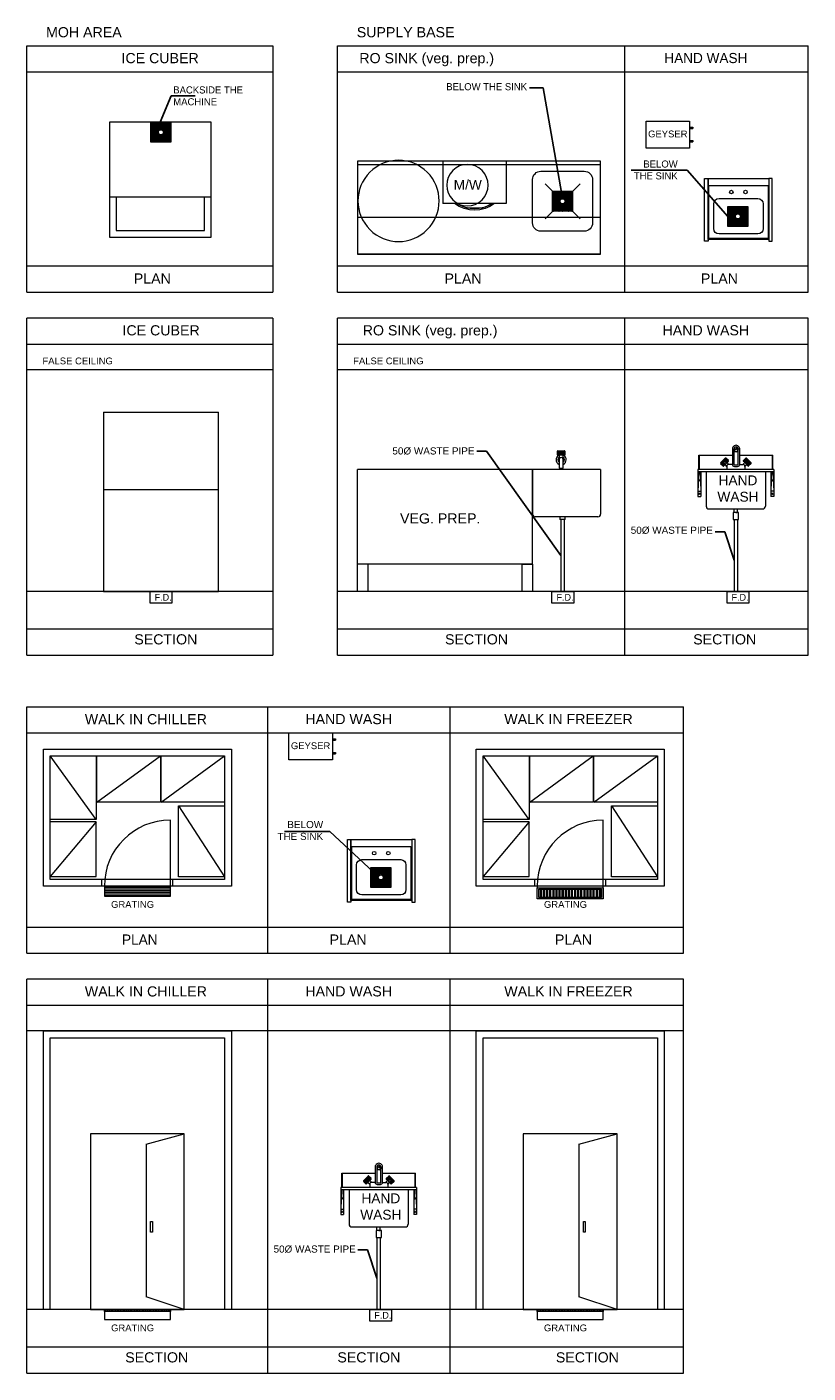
# Model space of a CAD drawing. Header units: millimetres. Extents: x -115221 to 194496, y -122556 to 375476.
# Tile 165 of 169: x 120042 to 122016, y 88868 to 92266. Entities that reach past the tile are written whole.
import ezdxf

# ---------------------------------------------------------------- set-up
doc = ezdxf.new("R2010")
doc.units = ezdxf.units.MM
doc.set_wipeout_variables(frame=1)
for name, color, linetype, lineweight in [('75mm', 190, 'Continuous', 0), ('DRAINAGE TEXT', 6, 'Continuous', 0), ('Equip Veg', 94, 'Continuous', 0), ('Equipment', 136, 'Continuous', 0), ('HEATER', 7, 'Continuous', 0), ('PLU-GRATING', 6, 'Continuous', 13), ('PLUMBING TEXT', 7, 'Continuous', 0), ('SS FRAME ( 560mm X 200mm)', 22, 'Continuous', 0), ('SS GRATING SET', 22, 'Continuous', 0)]:
    doc.layers.add(name, color=color, linetype=linetype, lineweight=lineweight)
doc.layers.add('DIM', color=252, linetype='Continuous')
doc.styles.get("Standard").update_dxf_attribs({"font": 'arial.ttf'})
doc.dimstyles.new('PLUMBING', dxfattribs={"dimtxt": 5, "dimasz": 3, "dimexe": 0, "dimexo": 0, "dimgap": 0, "dimtad": 0, "dimtoh": 1, "dimdec": 0, "dimzin": 0, "dimdsep": 46, "dimlunit": 4, "dimtxsty": 'Standard', "dimcen": 0.09375, "dimdle": 2, "dimclrd": 1, "dimclre": 1, "dimclrt": 5, "dimadec": 0, "dimazin": 0, "dimtfac": 1, "dimtdec": 0, "dimtix": 1, "dimtmove": 2, "dimatfit": 0, "dimfxl": 10, "dimtfill": 1, "dimtolj": 1, "dimtzin": 0, "dimlwd": -1, "dimlwe": -1, "dimarcsym": 1})

# ---------------------------------------------------------------- blocks, each defined once
blk = doc.blocks.new('GRATING 200x200')
at = {"color": 1}
blk.add_wipeout([(-4, -4), (-4, 4), (4, 4), (4, -4)], dxfattribs=at).dxf.layer = 'PLU-GRATING'
at = {"layer": 'PLU-GRATING'}
h = blk.add_hatch(dxfattribs=at)
h.set_pattern_fill('HONEY', color=1, scale=2, angle=90, style=0)
h.set_pattern_definition([(90, (7259.3327, -90712.28934), (-0.21650635, 0.375), [0.25, -0.5]), (210, (7259.3327, -90712.28934), (-0.2165063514, -0.3749999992), [0.25, -0.5]), (150, (7259.3327, -90712.28934), (-0.4330127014, 8e-10), [-0.5, 0.25])])
h.paths.add_polyline_path([(-4, -4), (-4, 4), (4, 4), (4, -4)])
edge = h.paths.add_edge_path(flags=16)
edge.add_arc((0, 0), 1, 90, 450)
at = {"layer": 'PLU-GRATING', "color": 1}
blk.add_lwpolyline([(-4, -4), (-4, 4), (4, 4), (4, -4)], close=True, dxfattribs=at)
at = {"layer": 'PLU-GRATING', "color": 252}
blk.add_circle((0, 0), 1, dxfattribs=at)
at = {"layer": 'SS FRAME ( 560mm X 200mm)', "lineweight": 13, "ltscale": 50, "const_width": 0.07}
blk.add_lwpolyline([(-4, 4), (4, 4), (4, -4), (-4, -4)], close=True, dxfattribs=at)
blk = doc.blocks.new('N-050')
at = {"layer": 'Equipment'}
for points in [[(-8.625, 0), (8.625, 0), (8.625, -17.25), (-8.625, -17.25)], [(-8.375, -2), (8.375, -2), (8.375, -17), (-8.375, -17)]]:
    blk.add_lwpolyline(points, close=True, dxfattribs=at)
blk.add_lwpolyline([(-7, -14.175), (-7, -7.175, -0.41421356), (-5.5, -5.675), (5.5, -5.675, -0.41421356), (7, -7.175), (7, -14.175, -0.41421356), (5.5, -15.675), (-5.5, -15.675, -0.41421356)], format="xyb", close=True, dxfattribs=at)
for centre, radius in [((-2, -3.8375), 0.5), ((2, -3.8375), 0.5), ((0, -10.675), 1), ((0, -10.675), 0.75)]:
    blk.add_circle(centre, radius, dxfattribs=at)
blk = doc.blocks.new('A$C484E5579')
at = {"layer": 'Equipment'}
for p, q in [((7.1, 80.7), (7.1, 60.2)), ((8.6, 80.7), (8.6, 59.8)), ((10.6, 80.7), (10.6, 59.8)), ((12.4, 80.7), (12.4, 59.8)), ((16.8, 80.7), (16.8, 59.8)), ((21.9, 80.7), (21.9, 59.8)), ((27.2, 80.7), (27.2, 59.8)), ((32.1, 80.7), (32.1, 59.8)), ((34.7, 80.7), (34.7, 59.8)), ((36.5, 80.7), (36.5, 59.8)), ((37.9, 80.7), (37.9, 59.8)), ((39.2, 80.7), (39.2, 59.8))]:
    blk.add_line(p, q, dxfattribs=at)
for points in [[(6.2, 61.9), (6.2, 78.6)], [(8.3, 80.7), (39, 80.7)], [(41.1, 78.6), (41.1, 61.9)], [(39, 59.8), (8.3, 59.8)]]:
    blk.add_lwpolyline(points, dxfattribs=at)
blk.add_lwpolyline([(14.2, 59.8), (14.2, 2, 0.414214), (16.2, 0), (31.2, 0, 0.414214), (33.2, 2), (33.2, 59.8)], format="xyb", dxfattribs=at)
for centre, radius, start, end in [((8.5, 78.5), 2.23, 86.2446, 177.39556), ((38.9, 78.5), 2.23, 2.60444, 93.7554), ((23.7, 39.1), 23.7, 119.05206, 246.32758), ((8.5, 62), 2.23, 182.60444, 273.7554), ((23.7, 39.1), 15, 129.29648, 230.70352), ((23.7, 39.1), 9.5, 359.99872, 180.00128), ((23.7, 39.1), 23.7, 293.67242, 60.94794), ((23.7, 39.1), 15, 309.29648, 50.70352), ((38.9, 62), 2.23, 266.2446, 357.39556)]:
    blk.add_arc(centre, radius, start, end, dxfattribs=at)
blk = doc.blocks.new('*U186')
blk.add_wipeout([(0, 8), (47.93, 8), (47.93, 0), (0, 0)])
at = {"layer": 'SS GRATING SET', "lineweight": 13, "ltscale": 50}
h = blk.add_hatch(dxfattribs=at)
h.set_pattern_fill('ANSI32', color=4, scale=6, angle=45)
h.set_pattern_definition([(90, (1.1833, 4), (-2.25, 0), []), (90, (1.9333, 4.75), (-2.25, 0), [])])
h.paths.add_polyline_path([(1.18, 0.93), (1.18, 7.07), (46.75, 7.07), (46.75, 0.93)])
for points in [[(0, 0), (0, 8), (47.93, 8), (47.93, 0)], [(1.18, 0.93), (1.18, 7.07), (46.75, 7.07), (46.75, 0.93)]]:
    blk.add_lwpolyline(points, close=True, dxfattribs=at)

msp = doc.modelspace()

# ---------------------------------------------------------------- hatches: boundary and pattern name
at = {"layer": 'Equipment'}
h = msp.add_hatch(dxfattribs=at)
h.set_pattern_fill('_USER', color=0, scale=4.274195, angle=1619.9866, style=0, pattern_type=0)
h.set_pattern_definition([(359.9998, (120237.6257, 90004.9264), (2e-05, 4.274195), [])])
h.paths.add_polyline_path([(120237.6, 90071.3), (120404.3, 90071.3), (120404.3, 90097), (120237.6, 90097)])

# ---------------------------------------------------------------- linework, layer by layer
at = {"layer": '75mm'}
for points in [[(121390.6, 91022.2), (121390.6, 90840.9)], [(121399.2, 91022.2), (121399.2, 90840.9)], [(121828.5, 91022.6), (121828.5, 90840.9)], [(121837, 91022.6), (121837, 90840.9)]]:
    msp.add_lwpolyline(points, dxfattribs=at)
at = {"layer": 'DRAINAGE TEXT', "color": 7}
for p, q in [((120663.5, 91400.1), (120041.9, 91400.1)), ((122015.5, 91400.1), (120826.9, 91400.1)), ((121700.7, 89731.3), (120041.9, 89731.3))]:
    msp.add_line(p, q, dxfattribs=at)
at = {"layer": 'Equip Veg', "color": 8}
for p, q in [((121491.4, 91785.9), (121491.4, 91927.5)), ((121491.4, 91692.1), (120876.9, 91692.1))]:
    msp.add_line(p, q, dxfattribs=at)
at = {"layer": 'Equip Veg', "color": 8, "extrusion": (0, 0, -1)}
for centre, major_axis, start_param, end_param in [((121395.2, 91825.9), (-4.52, 4.52), 4.712396, 10.995581), ((121391.4, 91825.9), (0.67, 0.67), 3.141599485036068, 9.424784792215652), ((121393.3, 91829.1), (0.67, 0.67), 0.000007, 6.283192), ((121393.3, 91822.6), (-0.67, 0.67), 4.712396, 10.995581), ((121395.2, 91825.9), (-0.67, 0.67), 4.712396, 10.995581), ((121397.1, 91829.1), (0.67, 0.67), 0.000007, 6.283192), ((121397.1, 91822.6), (-0.67, 0.67), 4.712396, 10.995581), ((121398.9, 91825.9), (0.67, 0.67), 0.000007, 6.283192)]:
    msp.add_ellipse(centre, major_axis=major_axis, ratio=1, start_param=start_param, end_param=end_param, dxfattribs=at)
at = {"layer": 'Equipment'}
for p, q in [((120041.9, 91596.4), (120041.9, 92218.2)), ((120041.9, 92218.2), (120663.5, 92218.2)), ((120663.5, 92218.2), (120663.5, 91596.4)), ((120826.9, 91596.4), (120826.9, 92218.2)), ((120826.9, 92218.2), (122015.5, 92218.2)), ((121552.6, 91596.4), (121552.6, 92218.2)), ((122015.5, 91596.4), (122015.5, 92218.2)), ((120041.9, 92152.8), (120663.5, 92152.8)), ((120826.9, 92152.8), (122015.5, 92152.8)), ((121491.4, 91927.5), (120876.9, 91927.5)), ((120876.9, 91927.5), (120876.9, 91692.1)), ((121093, 91927.5), (121093, 91820.2)), ((121253.1, 91927.5, 7.8), (121093, 91927.5)), ((121253.1, 91927.5), (121253.1, 91820.2)), ((121491.4, 91692.1), (121491.4, 91927.5)), ((120876.9, 91919), (121491.4, 91919)), ((121340.5, 91901.6), (121449.9, 91901.6)), ((121319.4, 91771.2), (121319.4, 91880.6)), ((121350.9, 91870.2), (121384.8, 91836.3)), ((121439.5, 91870.2), (121405.6, 91836.3)), ((121470.9, 91880.6), (121470.9, 91771.2)), ((121253.1, 91820.2, 7.8), (121093, 91820.2)), ((121151.3, 91809.7), (121194.9, 91809.7)), ((121350.9, 91781.5), (121384.8, 91815.5)), ((121439.5, 91781.5), (121405.6, 91815.5)), ((120876.9, 91785.9), (121491.4, 91785.9)), ((121449.9, 91750.1), (121340.5, 91750.1)), ((120876.9, 91692.1), (121491.4, 91692.1)), ((120663.5, 91661.8), (120041.9, 91661.8)), ((122015.5, 91661.8), (120826.9, 91661.8)), ((120041.9, 91596.4), (120663.5, 91596.4)), ((120826.9, 91596.4), (122015.5, 91596.4)), ((120041.9, 90680.2), (120041.9, 91530.9)), ((120663.5, 91530.9), (120041.9, 91530.9)), ((120663.5, 91530.9), (120663.5, 90680.2)), ((120826.9, 90680.2), (120826.9, 91530.9)), ((122015.5, 91530.9), (120826.9, 91530.9)), ((121552.6, 90680.2), (121552.6, 91530.9)), ((122015.5, 90680.2), (122015.5, 91530.9)), ((120041.9, 91465.5), (120663.5, 91465.5)), ((120826.9, 91465.5), (122015.5, 91465.5)), ((121805.9, 91177.4), (121814, 91169.4)), ((121806.5, 91178), (121814.4, 91170.2)), ((121859.6, 91178), (121851.7, 91170.2)), ((121860.2, 91177.4), (121852.1, 91169.4)), ((121491.4, 91148.7), (120876.9, 91148.7)), ((121319.4, 91148.7), (121319.4, 91035.7)), ((121491.4, 91148.7), (121491.4, 91035.7)), ((121928.7, 91148.7), (121737, 91148.7)), ((121737, 91148.7), (121737, 91080.6)), ((121737, 91143.5), (121928.7, 91143.5)), ((121739.3, 91143.5), (121737, 91093.8)), ((121743, 91143.5), (121744.2, 91093.8)), ((121744.2, 91143.5), (121744.2, 91080.6)), ((121758.1, 91143.5), (121758.1, 91056.2)), ((121794.3, 91165.6), (121802.4, 91157.6)), ((121794.8, 91166.1), (121802.9, 91158.1)), ((121795.3, 91166.6), (121803.4, 91158.7)), ((121796, 91167.3), (121804.1, 91159.4)), ((121797, 91168.3), (121805.1, 91160.4)), ((121798.8, 91170.2), (121806.9, 91162.3)), ((121800.9, 91172.3), (121809, 91164.3)), ((121802.8, 91174.2), (121810.9, 91166.3)), ((121804.5, 91176), (121812.6, 91168)), ((121805.2, 91176.6), (121813.3, 91168.7)), ((121861, 91176.6), (121852.9, 91168.7)), ((121861.7, 91176), (121853.6, 91168)), ((121863.3, 91174.2), (121855.2, 91166.3)), ((121865.3, 91172.3), (121857.2, 91164.3)), ((121867.3, 91170.2), (121859.2, 91162.3)), ((121869.2, 91168.3), (121861.1, 91160.4)), ((121870.1, 91167.3), (121862.1, 91159.4)), ((121870.8, 91166.6), (121862.7, 91158.7)), ((121871.4, 91166.1), (121863.3, 91158.1)), ((121871.9, 91165.6), (121863.8, 91157.6)), ((121907.7, 91143.5), (121907.7, 91056.2)), ((121922.8, 91143.5), (121921.6, 91093.8)), ((121921.6, 91143.5), (121921.6, 91080.6)), ((121926.5, 91143.5), (121928.7, 91093.8)), ((121928.7, 91148.7), (121928.7, 91080.6)), ((121765, 91049.2), (121900.7, 91049.2)), ((121828.5, 91039.9), (121828.5, 91049.2)), ((121837, 91039.9), (121837, 91049.2)), ((121484.7, 91029.3), (121326, 91029.3)), ((121401.8, 91022.2), (121388.6, 91022.2)), ((121826.2, 91039.9), (121826.2, 91022.6)), ((121839.9, 91039.9), (121826.2, 91039.9)), ((121826.2, 91022.6), (121839.9, 91022.6)), ((121833.1, 91039.9), (121836.4, 91039.9)), ((121839.9, 91022.6), (121839.9, 91039.9)), ((121319.4, 90909.9), (120876.9, 90909.9)), ((120663.5, 90745.6), (120041.9, 90745.6)), ((122015.5, 90745.6), (120826.9, 90745.6)), ((120041.9, 90680.2), (120663.5, 90680.2)), ((120826.9, 90680.2), (122015.5, 90680.2)), ((120041.9, 90549.4), (121700.7, 90549.4)), ((120041.9, 89927.5), (120041.9, 90549.4)), ((120650.2, 89927.5), (120650.2, 90549.4)), ((121111.6, 89927.5), (121111.6, 90549.4)), ((121700.7, 89927.5), (121700.7, 90549.4)), ((120041.9, 90484), (121700.7, 90484)), ((120216.8, 90265), (120100.6, 90425.5)), ((120218.7, 90309.3), (120379.2, 90425.5)), ((120380.9, 90309.3), (120541.4, 90425.5)), ((121310.5, 90265), (121194.3, 90425.5)), ((121312.4, 90309.3), (121472.9, 90425.5)), ((121474.6, 90309.3), (121635.1, 90425.5)), ((120425.2, 90299.3), (120541.4, 90120.2)), ((121518.9, 90299.3), (121635.1, 90120.2)), ((120404.3, 90097), (120404.3, 90263.6)), ((121498, 90097), (121498, 90263.6)), ((120216.8, 90258.9), (120100.6, 90121.4)), ((121310.5, 90258.9), (121194.3, 90121.4)), ((120231.4, 90097), (120231.4, 90114.1)), ((120410.5, 90097), (120410.5, 90114.1)), ((121325.1, 90097), (121325.1, 90114.1)), ((121504.2, 90097), (121504.2, 90114.1)), ((121700.7, 89992.9), (120041.9, 89992.9)), ((120041.9, 89927.5), (121700.7, 89927.5)), ((121700.7, 89862.1), (120041.9, 89862.1)), ((120041.9, 88867.7), (120041.9, 89862.1)), ((120650.2, 88867.7), (120650.2, 89862.1)), ((121111.6, 88867.7), (121111.6, 89862.1)), ((121700.7, 88867.7), (121700.7, 89862.1)), ((120041.9, 89796.7), (121700.7, 89796.7)), ((120342.9, 89445.8), (120439.6, 89471.5)), ((120342.9, 89445.8), (120342.9, 89060)), ((121436.6, 89445.8), (121533.3, 89471.5)), ((121436.6, 89445.8), (121436.6, 89060)), ((120891.9, 89353.1), (120900, 89345.1)), ((120892.4, 89353.5), (120900.5, 89345.6)), ((120892.9, 89354.1), (120901, 89346.1)), ((120893.6, 89354.8), (120901.7, 89346.8)), ((120894.6, 89355.8), (120902.7, 89347.8)), ((120896.5, 89357.7), (120904.6, 89349.7)), ((120898.5, 89359.7), (120906.6, 89351.8)), ((120900.4, 89361.7), (120908.5, 89353.7)), ((120902.1, 89363.4), (120910.2, 89355.4)), ((120902.8, 89364.1), (120910.9, 89356.1)), ((120903.5, 89364.9), (120911.6, 89356.9)), ((120904.1, 89365.5), (120912, 89357.7)), ((120957.3, 89365.5), (120949.4, 89357.7)), ((120957.9, 89364.9), (120949.8, 89356.9)), ((120958.6, 89364.1), (120950.5, 89356.1)), ((120959.3, 89363.4), (120951.2, 89355.4)), ((120961, 89361.7), (120952.9, 89353.7)), ((120962.9, 89359.7), (120954.8, 89351.8)), ((120964.9, 89357.7), (120956.8, 89349.7)), ((120966.8, 89355.8), (120958.7, 89347.8)), ((120967.8, 89354.8), (120959.7, 89346.8)), ((120968.5, 89354.1), (120960.4, 89346.1)), ((120969, 89353.5), (120960.9, 89345.6)), ((120969.5, 89353.1), (120961.4, 89345.1)), ((120834.7, 89336.1), (120834.7, 89268)), ((121026.3, 89336.1), (120834.7, 89336.1)), ((120834.7, 89331), (121026.3, 89331)), ((120836.9, 89331), (120834.7, 89281.3)), ((120840.6, 89331), (120841.8, 89281.3)), ((120841.8, 89331), (120841.8, 89268)), ((120855.7, 89331), (120855.7, 89243.6)), ((121005.3, 89331), (121005.3, 89243.6)), ((121020.4, 89331), (121019.2, 89281.3)), ((121019.2, 89331), (121019.2, 89268)), ((121024.1, 89331), (121026.3, 89281.3)), ((121026.3, 89336.1), (121026.3, 89268)), ((120862.7, 89236.7), (120998.3, 89236.7)), ((120923.9, 89227.4), (120923.9, 89210)), ((120937.5, 89227.4), (120923.9, 89227.4)), ((120923.9, 89210), (120937.5, 89210)), ((120926.1, 89227.3), (120926.1, 89236.7)), ((120930.7, 89227.4), (120934, 89227.3)), ((120934.7, 89227.3), (120934.7, 89236.7)), ((120937.5, 89210), (120937.5, 89227.4)), ((120439.6, 89028.4), (120342.9, 89060)), ((121533.3, 89028.4), (121436.6, 89060)), ((121700.7, 89028.4), (120041.9, 89028.4)), ((121700.7, 88933.1), (120041.9, 88933.1)), ((120041.9, 88867.7), (121700.7, 88867.7))]:
    msp.add_line(p, q, dxfattribs=at)
at = {"layer": 'Equipment', "ltscale": 20}
for p, q in [((120507.3, 91836), (120250.8, 91836)), ((120525.8, 90840.9), (120525.8, 91293.1))]:
    msp.add_line(p, q, dxfattribs=at)
at = {"layer": 'Equipment', "ltscale": 35}
msp.add_line((121319.4, 90909.9), (121319.4, 91148.7), dxfattribs=at)
at = {"layer": 'Equipment', "color": 4}
for p, q in [((120663.5, 90840.9), (120041.9, 90840.9)), ((122015.5, 90840.9), (120826.9, 90840.9))]:
    msp.add_line(p, q, dxfattribs=at)
at = {"layer": 'Equipment', "color": 0}
for p, q in [((120241.6, 89028.4), (120241.6, 89022.8)), ((120245.6, 89028.4), (120245.6, 89022.8)), ((120249.6, 89028.4), (120249.6, 89022.8)), ((120253.6, 89028.4), (120253.6, 89022.8)), ((120257.6, 89028.4), (120257.6, 89022.8)), ((120261.6, 89028.4), (120261.6, 89022.8)), ((120265.6, 89028.4), (120265.6, 89022.8)), ((120269.6, 89028.4), (120269.6, 89022.8)), ((120273.6, 89028.4), (120273.6, 89022.8)), ((120277.6, 89028.4), (120277.6, 89022.8)), ((120281.6, 89028.4), (120281.6, 89022.8)), ((120285.6, 89028.4), (120285.6, 89022.8)), ((120289.6, 89028.4), (120289.6, 89022.8)), ((120293.6, 89028.4), (120293.6, 89022.8)), ((120297.6, 89028.4), (120297.6, 89022.8)), ((120301.6, 89028.4), (120301.6, 89022.8)), ((120305.6, 89028.4), (120305.6, 89022.8)), ((120309.6, 89028.4), (120309.6, 89022.8)), ((120313.6, 89028.4), (120313.6, 89022.8)), ((120317.6, 89028.4), (120317.6, 89022.8)), ((120321.6, 89028.4), (120321.6, 89022.8)), ((120325.6, 89028.4), (120325.6, 89022.8)), ((120329.6, 89028.4), (120329.6, 89022.8)), ((120333.6, 89028.4), (120333.6, 89022.8)), ((120337.6, 89028.4), (120337.6, 89022.8)), ((120341.7, 89028.4), (120341.7, 89022.8)), ((120345.7, 89028.4), (120345.7, 89022.8)), ((120349.7, 89028.4), (120349.7, 89022.8)), ((120353.7, 89028.4), (120353.7, 89022.8)), ((120357.7, 89028.4), (120357.7, 89022.8)), ((120361.7, 89028.4), (120361.7, 89022.8)), ((120365.7, 89028.4), (120365.7, 89022.8)), ((120369.7, 89028.4), (120369.7, 89022.8)), ((120373.7, 89028.4), (120373.7, 89022.8)), ((120377.7, 89028.4), (120377.7, 89022.8)), ((120381.7, 89028.4), (120381.7, 89022.8)), ((120385.7, 89028.4), (120385.7, 89022.8)), ((120389.7, 89028.4), (120389.7, 89022.8)), ((120393.7, 89028.4), (120393.7, 89022.8)), ((120397.7, 89028.4), (120397.7, 89022.8)), ((120401.7, 89028.4), (120401.7, 89022.8)), ((121335.3, 89028.4), (121335.3, 89022.8)), ((121339.3, 89028.4), (121339.3, 89022.8)), ((121343.3, 89028.4), (121343.3, 89022.8)), ((121347.3, 89028.4), (121347.3, 89022.8)), ((121351.3, 89028.4), (121351.3, 89022.8)), ((121355.3, 89028.4), (121355.3, 89022.8)), ((121359.3, 89028.4), (121359.3, 89022.8)), ((121363.3, 89028.4), (121363.3, 89022.8)), ((121367.3, 89028.4), (121367.3, 89022.8)), ((121371.3, 89028.4), (121371.3, 89022.8)), ((121375.3, 89028.4), (121375.3, 89022.8)), ((121379.3, 89028.4), (121379.3, 89022.8)), ((121383.3, 89028.4), (121383.3, 89022.8)), ((121387.3, 89028.4), (121387.3, 89022.8)), ((121391.3, 89028.4), (121391.3, 89022.8)), ((121395.3, 89028.4), (121395.3, 89022.8)), ((121399.3, 89028.4), (121399.3, 89022.8)), ((121403.3, 89028.4), (121403.3, 89022.8)), ((121407.3, 89028.4), (121407.3, 89022.8)), ((121411.3, 89028.4), (121411.3, 89022.8)), ((121415.3, 89028.4), (121415.3, 89022.8)), ((121419.3, 89028.4), (121419.3, 89022.8)), ((121423.3, 89028.4), (121423.3, 89022.8)), ((121427.3, 89028.4), (121427.3, 89022.8)), ((121431.3, 89028.4), (121431.3, 89022.8)), ((121435.4, 89028.4), (121435.4, 89022.8)), ((121439.4, 89028.4), (121439.4, 89022.8)), ((121443.4, 89028.4), (121443.4, 89022.8)), ((121447.4, 89028.4), (121447.4, 89022.8)), ((121451.4, 89028.4), (121451.4, 89022.8)), ((121455.4, 89028.4), (121455.4, 89022.8)), ((121459.4, 89028.4), (121459.4, 89022.8)), ((121463.4, 89028.4), (121463.4, 89022.8)), ((121467.4, 89028.4), (121467.4, 89022.8)), ((121471.4, 89028.4), (121471.4, 89022.8)), ((121475.4, 89028.4), (121475.4, 89022.8)), ((121479.4, 89028.4), (121479.4, 89022.8)), ((121483.4, 89028.4), (121483.4, 89022.8)), ((121487.4, 89028.4), (121487.4, 89022.8)), ((121491.4, 89028.4), (121491.4, 89022.8)), ((121495.4, 89028.4), (121495.4, 89022.8))]:
    msp.add_line(p, q, dxfattribs=at)
at = {"layer": 'Equipment', "ltscale": 20}
msp.add_lwpolyline([(120507.3, 92025.5), (120250.8, 92025.5), (120250.8, 91735.1), (120507.3, 91735.1)], close=True, dxfattribs=at)
at = {"layer": 'Equipment'}
for points in [[(121762.7, 91725.2), (121754.1, 91725.2), (121754.1, 91883.3), (121762.7, 91883.3)], [(121916.5, 91725.2), (121925.1, 91725.2), (121925.1, 91883.3), (121916.5, 91883.3)], [(121293.4, 90909.9), (121319.4, 90909.9), (121319.4, 90840.9), (121293.4, 90840.9)], [(120100.6, 90425.5), (120541.4, 90425.5), (120541.4, 90114.1), (120100.6, 90114.1)], [(121194.3, 90425.5), (121635.1, 90425.5), (121635.1, 90114.1), (121194.3, 90114.1)], [(120860.3, 90056.3), (120851.7, 90056.3), (120851.7, 90214.5), (120860.3, 90214.5)], [(121014.2, 90056.3), (121022.7, 90056.3), (121022.7, 90214.5), (121014.2, 90214.5)], [(120202.4, 89028.4), (120439.6, 89028.4), (120439.6, 89471.5), (120202.4, 89471.5)], [(121296.1, 89028.4), (121533.3, 89028.4), (121533.3, 89471.5), (121296.1, 89471.5)], [(120354.4, 89250.7), (120358.9, 89250.7), (120358.9, 89223.3), (120354.4, 89223.3)], [(121448.1, 89250.7), (121452.6, 89250.7), (121452.6, 89223.3), (121448.1, 89223.3)]]:
    msp.add_lwpolyline(points, close=True, dxfattribs=at)
at = {"layer": 'Equipment', "ltscale": 20}
for points in [[(120267.6, 91836), (120267.6, 91751.9), (120490.4, 91751.9), (120490.4, 91836)], [(120235.4, 91293.1), (120235.4, 90840.9), (120525.8, 90840.9)], [(120235.4, 91293.1), (120525.8, 91293.1)], [(120525.8, 91097.4), (120235.4, 91097.4)]]:
    msp.add_lwpolyline(points, dxfattribs=at)
at = {"layer": 'Equipment'}
for points in [[(121739.7, 91148.7), (121739.7, 91185.1)], [(121739.7, 91185.1), (121824.2, 91185.1)], [(121824.2, 91184.4), (121740.4, 91184.4), (121740.4, 91148.7)], [(121806, 91177.5), (121794.4, 91165.7)], [(121814.1, 91171.2), (121807.7, 91177.5)], [(121828.4, 91201), (121828.9, 91197)], [(121833.5, 91205.8), (121833.5, 91201.7)], [(121838.7, 91200.6), (121838.1, 91197)], [(121842.8, 91185.1), (121926.1, 91185.1)], [(121925.3, 91148.7), (121925.3, 91184.4), (121842.8, 91184.4)], [(121852, 91171.2), (121858.5, 91177.5)], [(121860.1, 91177.5), (121871.8, 91165.7)], [(121926.1, 91148.7), (121926.1, 91185.1)], [(120902.9, 90909.9), (120902.9, 90840.9), (120876.9, 90840.9), (120876.9, 91148.7)], [(121794.4, 91164.1), (121800.8, 91157.7)], [(121802.5, 91157.7), (121814.1, 91169.6)], [(121810.3, 91156.7), (121805.8, 91161.1)], [(121810.3, 91156.9), (121810.3, 91148.7)], [(121815.5, 91161.6), (121810.8, 91166.2)], [(121824.2, 91161.6), (121814.8, 91161.6)], [(121842.8, 91161.6), (121851.4, 91161.6)], [(121850.7, 91161.6), (121855.3, 91166.2)], [(121863.7, 91157.7), (121852, 91169.6)], [(121855.9, 91156.7), (121860.4, 91161.1)], [(121855.9, 91156.9), (121855.9, 91148.7)], [(121871.8, 91164.1), (121865.3, 91157.7)], [(121737, 91094.1), (121744.2, 91094.1)], [(121737, 91093.8), (121744.2, 91093.8)], [(121737, 91080.6), (121744.2, 91080.6)], [(121928.7, 91094.1), (121921.6, 91094.1)], [(121928.7, 91093.8), (121921.6, 91093.8)], [(121928.7, 91080.6), (121921.6, 91080.6)], [(121388.6, 91029.3), (121388.6, 91022.2)], [(121401.8, 91022.2), (121401.8, 91029.3)], [(120237.6, 90097), (120083.5, 90097), (120083.5, 90442.6), (120558.5, 90442.6), (120558.5, 90097), (120404.3, 90097)], [(121331.3, 90097), (121177.2, 90097), (121177.2, 90442.6), (121652.2, 90442.6), (121652.2, 90097), (121498, 90097)], [(120216.8, 90425.5), (120216.8, 90265), (120100.6, 90265)], [(120379.2, 90425.5), (120379.2, 90309.3), (120218.7, 90309.3), (120218.7, 90425.5)], [(120541.4, 90309.3), (120380.9, 90309.3), (120380.9, 90425.5)], [(121310.5, 90425.5), (121310.5, 90265), (121194.3, 90265)], [(121472.9, 90425.5), (121472.9, 90309.3), (121312.4, 90309.3), (121312.4, 90425.5)], [(121635.1, 90309.3), (121474.6, 90309.3), (121474.6, 90425.5)], [(120541.4, 90120.2), (120425.2, 90120.2), (120425.2, 90299.3), (120541.4, 90299.3)], [(121635.1, 90120.2), (121518.9, 90120.2), (121518.9, 90299.3), (121635.1, 90299.3)], [(120100.6, 90121.4), (120216.8, 90121.4), (120216.8, 90258.9), (120100.6, 90258.9)], [(121194.3, 90121.4), (121310.5, 90121.4), (121310.5, 90258.9), (121194.3, 90258.9)], [(120083.5, 89028.4), (120083.5, 89731.3), (120558.5, 89731.3), (120558.5, 89028.4)], [(121177.2, 89028.4), (121177.2, 89731.3), (121652.2, 89731.3), (121652.2, 89028.4)], [(120100.6, 89028.4), (120100.6, 89714.2), (120541.4, 89714.2), (120541.4, 89028.4)], [(121194.3, 89028.4), (121194.3, 89714.2), (121635.1, 89714.2), (121635.1, 89028.4)], [(120926, 89388.4), (120926.5, 89384.5)], [(120931.1, 89393.3), (120931.1, 89389.1)], [(120936.3, 89388.1), (120935.7, 89384.5)], [(120837.3, 89336.1), (120837.3, 89372.6)], [(120837.3, 89372.6), (120921.8, 89372.6)], [(120921.8, 89371.9), (120838, 89371.9), (120838, 89336.1)], [(120903.7, 89365), (120892, 89353.1)], [(120892, 89351.5), (120898.5, 89345.2)], [(120900.1, 89345.2), (120911.8, 89357)], [(120907.9, 89344.1), (120903.4, 89348.5)], [(120911.7, 89358.6), (120905.3, 89365)], [(120907.9, 89344.4), (120907.9, 89336.1)], [(120913.1, 89349.1), (120908.4, 89353.6)], [(120921.8, 89349.1), (120912.4, 89349.1)], [(120940.4, 89372.6), (121023.7, 89372.6)], [(121023, 89336.1), (121023, 89371.9), (120940.4, 89371.9)], [(120940.4, 89349.1), (120949, 89349.1)], [(120948.3, 89349.1), (120953, 89353.6)], [(120961.3, 89345.2), (120949.6, 89357)], [(120949.7, 89358.6), (120956.1, 89365)], [(120953.5, 89344.1), (120958, 89348.5)], [(120953.5, 89344.4), (120953.5, 89336.1)], [(120957.7, 89365), (120969.4, 89353.1)], [(120969.4, 89351.5), (120962.9, 89345.2)], [(121023.7, 89336.1), (121023.7, 89372.6)], [(120834.7, 89281.6), (120841.8, 89281.6)], [(120834.7, 89281.3), (120841.8, 89281.3)], [(121026.3, 89281.6), (121019.2, 89281.6)], [(121026.3, 89281.3), (121019.2, 89281.3)], [(120834.7, 89268), (120841.8, 89268)], [(121026.3, 89268), (121019.2, 89268)]]:
    msp.add_lwpolyline(points, dxfattribs=at)
for points in [[(121824.2, 91200.6), (121824.2, 91161.6, 0.414214), (121829.4, 91156.4), (121837.6, 91156.4, 0.414214), (121842.8, 91161.6), (121842.8, 91200.6)], [(121828.3, 91200.6), (121828.3, 91161.6, 0.414214), (121829.4, 91160.5), (121837.6, 91160.5, 0.414214), (121838.7, 91161.6), (121838.7, 91200.6)], [(120921.8, 89388.1), (120921.8, 89349.1, 0.414214), (120927, 89343.9), (120935.2, 89343.9, 0.414214), (120940.4, 89349.1), (120940.4, 89388.1)], [(120926, 89388.1), (120926, 89349.1, 0.414214), (120927, 89348), (120935.2, 89348, 0.414214), (120936.3, 89349.1), (120936.3, 89388.1)]]:
    msp.add_lwpolyline(points, format="xyb", dxfattribs=at)
at = {"layer": 'Equipment', "color": 0}
for points in [[(120353.2, 90840.9), (120408.1, 90840.9), (120408.1, 90811.5), (120353.2, 90811.5)], [(121368.5, 90840.9), (121423.4, 90840.9), (121423.4, 90811.5), (121368.5, 90811.5)], [(121810.7, 90840.9), (121865.6, 90840.9), (121865.6, 90811.5), (121810.7, 90811.5)], [(120237.6, 89028.4), (120404.3, 89028.4), (120404.3, 89022.8), (120237.6, 89022.8)], [(120908.3, 89028.4), (120963.2, 89028.4), (120963.2, 88999), (120908.3, 88999)], [(121331.3, 89028.4), (121498, 89028.4), (121498, 89022.8), (121331.3, 89022.8)]]:
    msp.add_lwpolyline(points, close=True, dxfattribs=at)
for points in [[(120237.6, 90071.3), (120404.3, 90071.3), (120404.3, 90097), (120237.6, 90097), (120237.6, 90071.3)], [(121331.3, 90071.3), (121498, 90071.3), (121498, 90097), (121331.3, 90097), (121331.3, 90071.3)], [(120237.6, 89002.8), (120404.3, 89002.8), (120404.3, 89028.4), (120237.6, 89028.4), (120237.6, 89002.8)], [(121331.3, 89002.8), (121498, 89002.8), (121498, 89028.4), (121331.3, 89028.4), (121331.3, 89002.8)]]:
    msp.add_lwpolyline(points, dxfattribs=at)
at = {"layer": 'Equipment', "color": 1}
for points in [[(120926.1, 89210), (120926.1, 89028.4)], [(120934.7, 89210), (120934.7, 89028.4)]]:
    msp.add_lwpolyline(points, dxfattribs=at)
at = {"layer": 'Equipment'}
for centre, radius in [((121833.5, 91197), 4.63), ((121833.5, 91197), 3.52), ((121740.5, 91121.2), 1.69), ((121925.3, 91121.2), 1.69), ((121740.5, 91087.7), 1.69), ((121925.3, 91087.7), 1.69), ((120931.1, 89384.5), 4.63), ((120931.1, 89384.5), 3.52), ((120838.1, 89308.7), 1.69), ((121022.9, 89308.7), 1.69), ((120838.1, 89275.1), 1.69), ((121022.9, 89275.1), 1.69)]:
    msp.add_circle(centre, radius, dxfattribs=at)
for centre, radius, start, end in [((121806.8, 91176.6), 1.21, 48.051, 139.202), ((121833.5, 91200.6), 9.27, 359.9987, 180.0013), ((121833.5, 91200.6), 5.15, 359.9987, 180.0013), ((121859.3, 91176.6), 1.21, 40.798, 131.949), ((121801.7, 91158.6), 1.21, 228.051, 319.202), ((121815.1, 91156.8), 4.82, 85.7488, 181.7396), ((121813.2, 91170.3), 1.21, 311.6912, 42.8421), ((121851.1, 91156.8), 4.82, 358.2604, 94.2512), ((121852.9, 91170.3), 1.21, 137.1579, 228.3088), ((121864.5, 91158.6), 1.21, 220.798, 311.949), ((121870.9, 91164.9), 1.21, 317.1579, 48.3088), ((121765, 91056.2), 6.96, 180, 270), ((121900.7, 91056.2), 6.96, 270, 0), ((121326.1, 91035.9), 6.63, 180, 270), ((121484.7, 91035.9), 6.63, 270, 0), ((120404.3, 90097), 166.7, 90, 180), ((121498, 90097), 166.7, 90, 180), ((120931.1, 89388.1), 9.27, 359.9987, 180.0013), ((120931.1, 89388.1), 5.15, 359.9987, 180.0013), ((120899.3, 89346.1), 1.21, 228.051, 319.202), ((120904.5, 89364.1), 1.21, 48.051, 139.202), ((120912.7, 89344.3), 4.82, 85.7488, 181.7396), ((120910.8, 89357.8), 1.21, 311.6912, 42.8421), ((120948.7, 89344.3), 4.82, 358.2604, 94.2512), ((120950.6, 89357.8), 1.21, 137.1579, 228.3088), ((120956.9, 89364.1), 1.21, 40.798, 131.949), ((120962.1, 89346.1), 1.21, 220.798, 311.949), ((120968.5, 89352.3), 1.21, 317.1579, 48.3088), ((120862.7, 89243.6), 6.96, 180, 270), ((120998.3, 89243.6), 6.96, 270, 0)]:
    msp.add_arc(centre, radius, start, end, dxfattribs=at)
at = {"layer": 'Equipment', "extrusion": (0, 0, -1)}
for centre, major_axis, start_param, end_param in [((120980.9, 91826.7), (-72.5, 72.5), 4.712396, 10.995581), ((121154.8, 91866.5), (37, 37), 3.141599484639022, 9.424784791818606), ((121340.5, 91880.6), (-14.9, 14.9), 5.497792, 7.068589), ((121449.9, 91880.6), (14.9, 14.9), -0.785393, 0.785403), ((121173.1, 91887.5, 3.9), (-59.5, 59.5), 3.283495, 4.570497), ((121173.1, 91887.5, 3.9), (-57.1, 57.1), 3.34131, 4.512682), ((121340.5, 91771.2), (-14.9, 14.9), 3.926996, 5.497792), ((121449.9, 91771.2), (14.9, 14.9), 0.785403, 2.3562)]:
    msp.add_ellipse(centre, major_axis=major_axis, ratio=1, start_param=start_param, end_param=end_param, dxfattribs=at)
at = {"layer": 'HEATER'}
for p, q in [((121716.3, 92013.1), (121724.3, 92013.1)), ((121716.3, 92009.7), (121724.3, 92009.7)), ((121724.3, 92013.1), (121724.3, 92009.7)), ((121716.3, 91978.9), (121724.3, 91978.9)), ((121716.3, 91975.5), (121724.3, 91975.5)), ((121724.3, 91978.9), (121724.3, 91975.5)), ((120813.9, 90468.6), (120821.9, 90468.6)), ((120813.9, 90465.2), (120821.9, 90465.2)), ((120821.9, 90468.6), (120821.9, 90465.2)), ((120813.9, 90434.4), (120821.9, 90434.4)), ((120813.9, 90431), (120821.9, 90431)), ((120821.9, 90434.4), (120821.9, 90431))]:
    msp.add_line(p, q, dxfattribs=at)
for points in [[(121606.4, 92028.4), (121716.3, 92028.4), (121716.3, 91960.2), (121606.4, 91960.2)], [(120704, 90484), (120813.9, 90484), (120813.9, 90415.7), (120704, 90415.7)]]:
    msp.add_lwpolyline(points, close=True, dxfattribs=at)

# ---------------------------------------------------------------- block references
at = {"layer": 'DIM', "xscale": 0.542529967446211, "yscale": 0.542529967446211, "zscale": 0.542529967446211}
msp.add_blockref('A$C484E5579', (121378.8, 91152.3), dxfattribs=at)
at = {"layer": 'Equipment', "xscale": 8.920058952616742, "yscale": 8.920058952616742, "zscale": 8.920058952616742}
for p in [(121839.6, 91883.3), (120937.2, 90214.5)]:
    msp.add_blockref('N-050', p, dxfattribs=at)

# ---------------------------------------------------------------- texts
at = {"color": 0, "ltscale": 500}
for s, width, gutter_width, insert, char_height, attachment_point in [('MOH AREA', 25198.163, 22225, (120090.3, 92265.5), 25.65, 1), ('SUPPLY BASE', 25198.163, 22225, (120875.3, 92265.5), 25.645, 1), ('ICE CUBER', 25198.163, 22225, (120280.9, 92200.1), 25.65, 1), ('RO SINK (veg. prep.)', 43963.59, 22225, (120881.8, 92200.1), 25.645, 1), ('{\\fCentury Gothic|b0|i0|c0|p34;BACKSIDE THE \\PMACHINE}', 192.518, 25.4, (120411.7, 92115.9), 17.952, 1), ('{\\fCentury Gothic|b0|i0|c0|p34;BELOW THE SINK}', 17171.6, 25.4, (121305.5, 92124.1), 17.952, 3), ('{\\fCentury Gothic|b0|i0|c0|p34;BELOW \\PTHE SINK}', 9271.991, 25.4, (121686.1, 91928.9), 17.952, 3), ('PLAN', 25198.163, 22225, (120312, 91643.7), 25.65, 1), ('PLAN', 25198.163, 22225, (121097, 91643.7), 25.65, 1), ('PLAN', 25198.163, 22225, (121744.7, 91643.7), 25.65, 1), ('ICE CUBER', 25198.163, 22225, (120283.4, 91512.9), 25.65, 1), ('RO SINK (veg. prep.)', 36829.626, 22225, (120890.3, 91512.9), 25.645, 1), ('\\pxt29;FALSE CEILING', 15116.203, 22225, (120081.2, 91431.4), 17.097, 1), ('\\pxt29;FALSE CEILING', 15116.203, 22225, (120866.2, 91431.4), 17.097, 1), ('\\pt1571.2;50Ø WASTE PIPE', 21892.255, 22225, (121172.9, 91204.6), 17.952, 3), ('\\pt1571.2;50Ø WASTE PIPE', 21892.255, 22225, (121775.1, 91004.4), 17.952, 3), ('\\pxt29;SECTION', 630.748, 22225, (120313.3, 90732.8), 25.645, 1), ('\\pxt29;SECTION', 630.748, 22225, (121098.3, 90732.8), 25.645, 1), ('\\pxt29;SECTION', 630.748, 22225, (121725.3, 90732.8), 25.645, 1), ('WALK IN CHILLER', 25198.163, 22225, (120188.2, 90531.3), 25.645, 1), ('BELOW \\PTHE SINK', 9271.991, 25.4, (120790.4, 90261.4), 17.95, 3), ('{\\fCentury Gothic|b0|i0|c0|p34;PLAN}', 25198.163, 22225, (120282.3, 89974.9), 25.645, 1), ('PLAN', 25198.163, 22225, (120806.6, 89974.9), 25.65, 1), ('PLAN', 25198.163, 22225, (121376, 89974.9), 25.65, 1), ('WALK IN CHILLER', 25198.163, 22225, (120188.2, 89844), 25.645, 1), ('\\pt1571.2;50Ø WASTE PIPE', 21892.255, 22225, (120872.7, 89189.8), 17.952, 3), ('\\pxt29;SECTION', 630.748, 22225, (120290.3, 88920.2), 25.645, 1), ('\\pxt29;SECTION', 630.748, 22225, (120826.3, 88920.2), 25.645, 1), ('\\pxt29;SECTION', 630.748, 22225, (121378.3, 88920.2), 25.645, 1)]:
    msp.add_mtext_dynamic_manual_height_columns(s, width=width, gutter_width=gutter_width, heights=[0], dxfattribs=dict(at, insert=insert, char_height=char_height, attachment_point=attachment_point))
at = {"color": 0, "ltscale": 500, "attachment_point": 1}
for s, insert, char_height, width in [('\\pxqc;{\\fCentury Gothic|b0|i0|c0|p34;HAND WASH}', (121592.9, 92200.3, 0), 25.645, 328.7), ('\\pxqc;HAND WASH', (121592.9, 91513, 0), 25.645, 328.7), ('VEG. PREP.', (120984.6, 91038.1), 25.65, 570.451), ('\\pxqc;HAND WASH', (120690.5, 90531.5, 0), 25.645, 328.7), ('WALK IN FREEZER', (121248, 90531.5, 0), 25.645, 337.138), ('\\pxqc;HAND WASH', (120690.5, 89844.2, 0), 25.645, 328.7), ('WALK IN FREEZER', (121248, 89844.2, 0), 25.645, 337.138)]:
    msp.add_mtext(s, dxfattribs=dict(at, insert=insert, char_height=char_height, width=width))
at = {"layer": 'Equipment', "text_generation_flag": 6}
msp.add_text('M/W', height=24.81, rotation=180, dxfattribs=at).set_placement((121120.1, 91855.1))
at = {"layer": 'Equipment', "char_height": 24.81, "width": 116.948, "attachment_point": 7}
for insert in [(121779.9, 91067.2), (120877.6, 89254.7)]:
    msp.add_mtext('\\pxqc;HAND\\PWASH', dxfattribs=dict(at, insert=insert))
at = {"layer": 'Equipment', "color": 1, "char_height": 17.097, "attachment_point": 1}
for insert in [(120364.5, 90834.7), (121379.8, 90834.7), (121822, 90834.7), (120919.6, 89022.2)]:
    msp.add_mtext_dynamic_manual_height_columns('\\pxt29;{\\fCentury Gothic|b0|i0|c0|p34;F.D.}', width=128.374, gutter_width=22225, heights=[0], dxfattribs=dict(at, insert=insert))
at = {"layer": 'PLUMBING TEXT', "color": 3, "ltscale": 500, "char_height": 17.097}
for s, width, insert, attachment_point in [('\\pxt29;GEYSER', 214.485, (121611.3, 92004.4), 1), ('\\pxt29;GEYSER', 214.485, (120708.9, 90459.9), 1), ('\\pxt29;GRATING', 300.47, (120363.3, 90059.3), 3), ('\\pxt29;GRATING', 300.47, (121457, 90059.3), 3), ('\\pxt29;GRATING', 300.47, (120363.3, 88990.3), 3), ('\\pxt29;GRATING', 300.47, (121457, 88990.3), 3)]:
    msp.add_mtext_dynamic_manual_height_columns(s, width=width, gutter_width=22225, heights=[0], dxfattribs=dict(at, insert=insert, attachment_point=attachment_point))

# ---------------------------------------------------------------- leaders
at = {"color": 0}
for points in [[(121392.9, 91847.8), (121346.4, 92112.2), (121311.4, 92112.2)], [(120379, 92025.5), (120406.7, 92092), (120466.7, 92092)], [(121812.8, 91787.7), (121709.7, 91904), (121568.2, 91904)], [(121390.6, 90931.6), (121202.8, 91195.4), (121178.5, 91195.4)], [(121828.5, 90920), (121805, 90991.1), (121780.7, 90991.1)], [(120917.3, 90132.3), (120807.3, 90235.2), (120692.4, 90235.2)], [(120926.1, 89107.5), (120902.6, 89178.6), (120878.3, 89178.6)]]:
    msp.add_leader(points, dimstyle='PLUMBING', override={"dimasz": 1}, dxfattribs=at)

# ---------------------------------------------------------------- next in the draw order: block references
at = {"layer": 'PLU-GRATING', "rotation": 89.97205507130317}
for p, xscale, yscale, zscale in [((120380.6, 92000.1), 6.295084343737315, 6.295084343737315, 6.295084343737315), ((121395.2, 91825.9), 6.295084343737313, 6.295084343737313, 6.295084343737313), ((121838.2, 91787.7), 6.295084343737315, 6.295084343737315, 6.295084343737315), ((120935.8, 90118.9), 6.295084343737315, 6.295084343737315, 6.295084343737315)]:
    msp.add_blockref('GRATING 200x200', p, dxfattribs=dict(at, xscale=xscale, yscale=yscale, zscale=zscale))
at = {"layer": 'SS GRATING SET', "color": 240, "true_color": 0xed1f24, "xscale": 3.477590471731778, "yscale": 3.477590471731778, "zscale": 3.477590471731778}
msp.add_blockref('*U186', (121331.3, 90064.6), dxfattribs=at)

doc.saveas('drawing.dxf')
